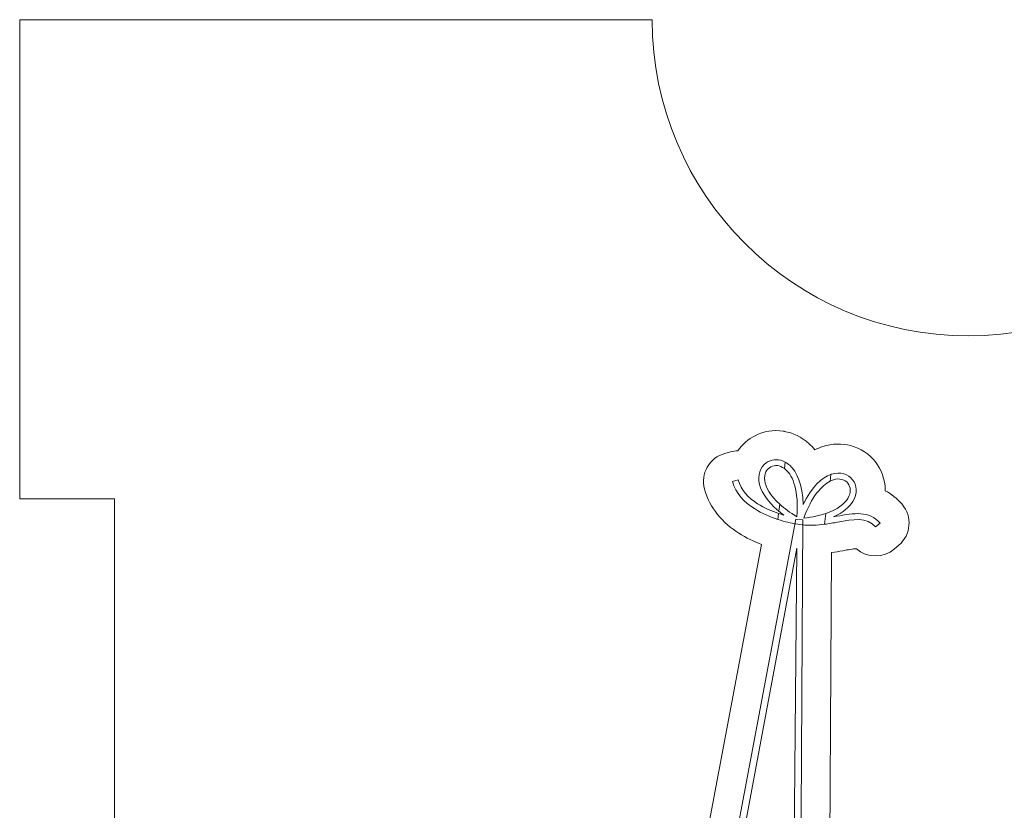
# Model space of a CAD drawing. Header units: millimetres. Extents: x -811 to 1340, y -192 to 870.
# Tile 162 of 256: x 608 to 639, y 137 to 162. Entities that reach past the tile are written whole.
import ezdxf

# ---------------------------------------------------------------- set-up
doc = ezdxf.new("R2010")
doc.units = ezdxf.units.MM
doc.header["$MEASUREMENT"] = 0
doc.layers.add('layer 1', color=7, linetype='Continuous')

msp = doc.modelspace()

# ---------------------------------------------------------------- linework, layer by layer
at = {"layer": 'layer 1', "color": 250, "lineweight": 9}
msp.add_open_spline([(667.8618, 127.1878), (667.8618, 127.1878), (667.8618, 112.0378), (667.8618, 112.0378), (667.8618, 112.0378), (667.8618, 112.0378), (647.8618, 112.0378), (647.8618, 112.0378), (647.8618, 112.0378), (647.8618, 112.0378), (647.8618, 115.0378), (647.8618, 115.0378), (647.8618, 115.0378), (647.8618, 115.0378), (627.8618, 115.0378), (627.8618, 115.0378), (627.8618, 115.0378), (627.8618, 115.0378), (627.8618, 112.0378), (627.8618, 112.0378), (627.8618, 112.0378), (627.8618, 112.0378), (607.8618, 112.0378), (607.8618, 112.0378), (607.8618, 112.0378), (607.8618, 112.0378), (607.8618, 127.1878), (607.8618, 127.1878), (607.8618, 127.1878), (607.8618, 127.1878), (610.8618, 127.1878), (610.8618, 127.1878), (610.8618, 127.1878), (610.8618, 127.1878), (610.8618, 146.8878), (610.8618, 146.8878), (610.8618, 146.8878), (610.8618, 146.8878), (607.8618, 146.8878), (607.8618, 146.8878), (607.8618, 146.8878), (607.8618, 146.8878), (607.8618, 162.0378), (607.8618, 162.0378), (607.8618, 162.0378), (607.8618, 162.0378), (627.8617, 162.0378), (627.8617, 162.0378), (627.8617, 162.0378), (627.8617, 156.5159), (632.3399, 152.0378), (637.8617, 152.0378), (637.8617, 152.0378), (643.3835, 152.0378), (647.8617, 156.5159), (647.8617, 162.0378), (647.8617, 162.0378), (647.8617, 162.0378), (667.8618, 162.0378), (667.8618, 162.0378), (667.8618, 162.0378), (667.8618, 162.0378), (667.8618, 146.8878), (667.8618, 146.8878), (667.8618, 146.8878), (667.8618, 146.8878), (664.8618, 146.8878), (664.8618, 146.8878), (664.8618, 146.8878), (664.8618, 146.8878), (664.8618, 127.1878), (664.8618, 127.1878), (664.8618, 127.1878), (664.8618, 127.1878), (667.8618, 127.1878), (667.8618, 127.1878)], degree=3, knots=[0, 0, 0, 0, 0.05, 0.05, 0.05, 0.05, 0.1, 0.1, 0.1, 0.1, 0.15, 0.15, 0.15, 0.15, 0.2, 0.2, 0.2, 0.2, 0.25, 0.25, 0.25, 0.25, 0.3, 0.3, 0.3, 0.3, 0.35, 0.35, 0.35, 0.35, 0.4, 0.4, 0.4, 0.4, 0.45, 0.45, 0.45, 0.45, 0.5, 0.5, 0.5, 0.5, 0.55, 0.55, 0.55, 0.55, 0.6, 0.6, 0.6, 0.6, 0.65, 0.65, 0.65, 0.65, 0.7, 0.7, 0.7, 0.7, 0.75, 0.75, 0.75, 0.75, 0.8, 0.8, 0.8, 0.8, 0.85, 0.85, 0.85, 0.85, 0.9, 0.9, 0.9, 0.9, 1, 1, 1, 1], dxfattribs=at)
at = {"layer": 'layer 1', "color": 114, "lineweight": 9}
for points, knots in [([(625.7544, 128.7375), (625.8631, 129.2846), (625.9616, 129.7813), (626.6736, 130.1505), (626.6736, 130.1505), (627.0183, 130.3292), (627.4871, 130.3432), (628.0105, 130.2445), (628.0105, 130.2445), (628.148, 130.2186), (628.2945, 130.1845), (628.447, 130.1439), (628.447, 130.1439), (628.447, 130.1439), (631.3176, 145.4465), (631.3176, 145.4465), (631.3176, 145.4465), (631.0847, 145.5362), (630.8386, 145.6525), (630.6037, 145.8025), (630.6037, 145.8025), (630.3573, 145.9599), (630.1252, 146.1542), (629.9317, 146.3938), (629.9317, 146.3938), (629.7466, 146.6231), (629.6013, 146.8884), (629.5166, 147.1951), (629.5166, 147.1951), (629.383, 147.6843), (629.6714, 148.1893), (630.1606, 148.3228), (630.1606, 148.3228), (630.1606, 148.3228), (630.3404, 148.3719), (630.3404, 148.3719), (630.3404, 148.3719), (630.4179, 148.393), (630.4958, 148.4036), (630.5725, 148.4045), (630.5725, 148.4045), (630.712, 148.6098), (630.8993, 148.7728), (631.1163, 148.884), (631.1163, 148.884), (631.386, 149.0221), (631.697, 149.0751), (632.0127, 149.0242), (632.0127, 149.0242), (632.0208, 149.023), (632.0291, 149.0217), (632.0372, 149.0202), (632.0372, 149.0202), (632.312, 148.9719), (632.5842, 148.8459), (632.8246, 148.6297), (632.8246, 148.6297), (632.8881, 148.5725), (632.9494, 148.5086), (633.0076, 148.4379), (633.0076, 148.4379), (633.0902, 148.4789), (633.1728, 148.5121), (633.2547, 148.5384), (633.2547, 148.5384), (633.5652, 148.638), (633.8665, 148.6405), (634.1368, 148.57), (634.1368, 148.57), (634.4588, 148.486), (634.7302, 148.3029), (634.9232, 148.0557), (634.9232, 148.0557), (635.1148, 147.8104), (635.2267, 147.5057), (635.2319, 147.1764), (635.2319, 147.1764), (635.2321, 147.1657), (635.2321, 147.1548), (635.232, 147.1439), (635.232, 147.1439), (635.4213, 147.0466), (635.5995, 146.9071), (635.7657, 146.7132), (635.7657, 146.7132), (636.0948, 146.3291), (636.0502, 145.7508), (635.666, 145.4217), (635.666, 145.4217), (635.666, 145.4217), (635.5248, 145.3008), (635.5248, 145.3008), (635.5248, 145.3008), (635.1729, 144.9994), (634.6582, 145.0116), (634.3212, 145.3111), (634.3212, 145.3111), (634.2183, 145.3068), (634.0578, 145.2775), (633.8864, 145.2465), (633.8864, 145.2465), (633.7737, 145.2259), (633.6577, 145.2049), (633.5355, 145.1862), (633.5355, 145.1862), (633.5355, 145.1862), (633.4645, 132.3738), (633.4645, 132.3738), (633.4645, 132.3738), (633.7053, 132.3853), (633.9347, 132.3874), (634.1427, 132.378), (634.1427, 132.378), (634.7266, 132.3518), (635.2245, 132.22), (635.533, 131.9426), (635.533, 131.9426), (636.1292, 131.4065), (636.0999, 130.9008), (636.0674, 130.344), (636.0674, 130.344), (636.0584, 130.1893), (636.0487, 130.0232), (636.0836, 129.9449), (636.0836, 129.9449), (636.1189, 129.8656), (636.3, 129.6912), (636.5434, 129.4891), (636.5434, 129.4891), (636.8376, 129.2449), (637.1791, 129.0163), (637.4644, 128.8847), (637.4644, 128.8847), (638.1642, 128.5618), (638.3978, 127.871), (638.3192, 127.2135), (638.3192, 127.2135), (638.2848, 126.926), (638.1851, 126.6383), (638.0378, 126.4012), (638.0378, 126.4012), (637.8533, 126.1043), (637.5859, 125.8676), (637.2538, 125.7541), (637.2538, 125.7541), (636.9822, 125.6612), (636.6984, 125.6471), (636.4182, 125.7409), (636.4182, 125.7409), (636.3796, 125.1384), (636.1705, 124.3994), (635.7528, 123.7703), (635.7528, 123.7703), (635.2621, 123.0313), (634.496, 122.4303), (633.3963, 122.3145), (633.3963, 122.3145), (633.2671, 122.301), (633.1344, 122.2944), (632.9984, 122.2955), (632.9984, 122.2955), (632.1238, 122.3025), (631.4323, 122.5377), (630.8961, 122.9748), (630.8961, 122.9748), (630.6338, 122.1249), (630.2756, 121.4361), (629.7929, 120.9386), (629.7929, 120.9386), (629.0173, 120.1392), (628.0127, 119.8467), (626.7018, 120.1759), (626.7018, 120.1759), (626.5701, 120.2091), (626.4431, 120.2488), (626.3214, 120.2944), (626.3214, 120.2944), (625.2863, 120.6828), (624.6959, 121.4571), (624.4066, 122.2957), (624.4066, 122.2957), (624.1605, 123.0096), (624.1438, 123.7774), (624.258, 124.3703), (624.258, 124.3703), (623.9631, 124.35), (623.692, 124.4349), (623.4524, 124.5931), (623.4524, 124.5931), (623.1595, 124.7865), (622.9601, 125.0826), (622.8562, 125.4165), (622.8562, 125.4165), (622.7733, 125.683), (622.7491, 125.9864), (622.7881, 126.2734), (622.7881, 126.2734), (622.8772, 126.9295), (623.277, 127.5394), (624.0356, 127.6762), (624.0356, 127.6762), (624.3446, 127.7318), (624.7328, 127.8673), (625.0788, 128.0297), (625.0788, 128.0297), (625.3653, 128.1641), (625.5843, 128.2873), (625.6384, 128.3553), (625.6384, 128.3553), (625.6919, 128.4223), (625.7242, 128.5855), (625.7544, 128.7375)], [0, 0, 0, 0, 0.0185185, 0.0185185, 0.0185185, 0.0185185, 0.037037, 0.037037, 0.037037, 0.037037, 0.0555556, 0.0555556, 0.0555556, 0.0555556, 0.0740741, 0.0740741, 0.0740741, 0.0740741, 0.0925926, 0.0925926, 0.0925926, 0.0925926, 0.1111111, 0.1111111, 0.1111111, 0.1111111, 0.1296296, 0.1296296, 0.1296296, 0.1296296, 0.1481481, 0.1481481, 0.1481481, 0.1481481, 0.1666667, 0.1666667, 0.1666667, 0.1666667, 0.1851852, 0.1851852, 0.1851852, 0.1851852, 0.2037037, 0.2037037, 0.2037037, 0.2037037, 0.2222222, 0.2222222, 0.2222222, 0.2222222, 0.2407407, 0.2407407, 0.2407407, 0.2407407, 0.2592593, 0.2592593, 0.2592593, 0.2592593, 0.2777778, 0.2777778, 0.2777778, 0.2777778, 0.2962963, 0.2962963, 0.2962963, 0.2962963, 0.3148148, 0.3148148, 0.3148148, 0.3148148, 0.3333333, 0.3333333, 0.3333333, 0.3333333, 0.3518519, 0.3518519, 0.3518519, 0.3518519, 0.3703704, 0.3703704, 0.3703704, 0.3703704, 0.3888889, 0.3888889, 0.3888889, 0.3888889, 0.4074074, 0.4074074, 0.4074074, 0.4074074, 0.4259259, 0.4259259, 0.4259259, 0.4259259, 0.4444444, 0.4444444, 0.4444444, 0.4444444, 0.462963, 0.462963, 0.462963, 0.462963, 0.4814815, 0.4814815, 0.4814815, 0.4814815, 0.5, 0.5, 0.5, 0.5, 0.5185185, 0.5185185, 0.5185185, 0.5185185, 0.537037, 0.537037, 0.537037, 0.537037, 0.5555556, 0.5555556, 0.5555556, 0.5555556, 0.5740741, 0.5740741, 0.5740741, 0.5740741, 0.5925926, 0.5925926, 0.5925926, 0.5925926, 0.6111111, 0.6111111, 0.6111111, 0.6111111, 0.6296296, 0.6296296, 0.6296296, 0.6296296, 0.6481481, 0.6481481, 0.6481481, 0.6481481, 0.6666667, 0.6666667, 0.6666667, 0.6666667, 0.6851852, 0.6851852, 0.6851852, 0.6851852, 0.7037037, 0.7037037, 0.7037037, 0.7037037, 0.7222222, 0.7222222, 0.7222222, 0.7222222, 0.7407407, 0.7407407, 0.7407407, 0.7407407, 0.7592593, 0.7592593, 0.7592593, 0.7592593, 0.7777778, 0.7777778, 0.7777778, 0.7777778, 0.7962963, 0.7962963, 0.7962963, 0.7962963, 0.8148148, 0.8148148, 0.8148148, 0.8148148, 0.8333333, 0.8333333, 0.8333333, 0.8333333, 0.8518519, 0.8518519, 0.8518519, 0.8518519, 0.8703704, 0.8703704, 0.8703704, 0.8703704, 0.8888889, 0.8888889, 0.8888889, 0.8888889, 0.9074074, 0.9074074, 0.9074074, 0.9074074, 0.9259259, 0.9259259, 0.9259259, 0.9259259, 0.9444444, 0.9444444, 0.9444444, 0.9444444, 0.962963, 0.962963, 0.962963, 0.962963, 1, 1, 1, 1]), ([(631.8712, 146.494), (631.8712, 146.494), (631.8712, 146.494), (631.8712, 146.494), (631.8712, 146.494), (631.8712, 146.494), (631.8992, 146.7138), (631.8992, 146.7138), (631.8992, 146.7138), (631.5864, 146.9952), (631.4486, 147.2564), (631.4229, 147.4685), (631.4229, 147.4685), (631.3976, 147.6768), (631.4859, 147.8325), (631.6183, 147.9003), (631.6183, 147.9003), (631.7389, 147.9622), (631.898, 147.9524), (632.0437, 147.8447), (632.0437, 147.8447), (632.0437, 147.8447), (632.0697, 148.0487), (632.0697, 148.0487), (632.0697, 148.0487), (631.8858, 148.1492), (631.69, 148.1464), (631.5335, 148.0663), (631.5335, 148.0663), (631.3354, 147.9647), (631.2022, 147.7405), (631.2377, 147.4465), (631.2377, 147.4465), (631.2705, 147.176), (631.4516, 146.8418), (631.8712, 146.494)], [0, 0, 0, 0, 0.1, 0.1, 0.1, 0.1, 0.2, 0.2, 0.2, 0.2, 0.3, 0.3, 0.3, 0.3, 0.4, 0.4, 0.4, 0.4, 0.5, 0.5, 0.5, 0.5, 0.6, 0.6, 0.6, 0.6, 0.7, 0.7, 0.7, 0.7, 0.8, 0.8, 0.8, 0.8, 1, 1, 1, 1]), ([(631.8623, 146.4242), (631.8623, 146.4242), (631.8623, 146.4242), (631.8623, 146.4242), (631.8623, 146.4242), (631.9189, 146.4051), (631.9741, 146.3879), (632.0271, 146.3725), (632.0271, 146.3725), (631.9718, 146.4131), (631.9199, 146.4537), (631.8712, 146.494), (631.8712, 146.494), (631.8712, 146.494), (631.8992, 146.7138), (631.8992, 146.7138), (631.8992, 146.7138), (632.0414, 146.5861), (632.2194, 146.4543), (632.4394, 146.321), (632.4394, 146.321), (632.4993, 147.1383), (632.3199, 147.5997), (632.0879, 147.8085), (632.0879, 147.8085), (632.0733, 147.8216), (632.0586, 147.8336), (632.0437, 147.8447), (632.0437, 147.8447), (632.0437, 147.8447), (632.0697, 148.0487), (632.0697, 148.0487), (632.0697, 148.0487), (632.1184, 148.0222), (632.1662, 147.9884), (632.2121, 147.9471), (632.2121, 147.9471), (632.4372, 147.7444), (632.621, 147.3498), (632.6357, 146.7028), (632.6357, 146.7028), (632.9111, 147.2747), (633.2314, 147.5598), (633.5136, 147.6588), (633.5136, 147.6588), (633.5136, 147.6588), (633.4864, 147.4454), (633.4864, 147.4454), (633.4864, 147.4454), (633.2146, 147.3078), (632.9089, 146.9569), (632.6558, 146.2741), (632.6558, 146.2741), (632.9333, 146.3066), (633.1648, 146.3586), (633.3558, 146.4236), (633.3558, 146.4236), (633.3558, 146.4236), (633.3123, 146.0831), (633.3123, 146.0831), (633.3123, 146.0831), (633.0856, 146.0523), (632.8479, 146.0363), (632.6018, 146.0622), (632.6018, 146.0622), (632.6018, 146.0622), (632.3962, 146.0931), (632.3962, 146.0931), (632.3962, 146.0931), (632.268, 146.1172), (632.0661, 146.1619), (631.8383, 146.2364), (631.8383, 146.2364), (631.8383, 146.2364), (631.8623, 146.4242), (631.8623, 146.4242)], [0, 0, 0, 0, 0.05, 0.05, 0.05, 0.05, 0.1, 0.1, 0.1, 0.1, 0.15, 0.15, 0.15, 0.15, 0.2, 0.2, 0.2, 0.2, 0.25, 0.25, 0.25, 0.25, 0.3, 0.3, 0.3, 0.3, 0.35, 0.35, 0.35, 0.35, 0.4, 0.4, 0.4, 0.4, 0.45, 0.45, 0.45, 0.45, 0.5, 0.5, 0.5, 0.5, 0.55, 0.55, 0.55, 0.55, 0.6, 0.6, 0.6, 0.6, 0.65, 0.65, 0.65, 0.65, 0.7, 0.7, 0.7, 0.7, 0.75, 0.75, 0.75, 0.75, 0.8, 0.8, 0.8, 0.8, 0.85, 0.85, 0.85, 0.85, 0.9, 0.9, 0.9, 0.9, 1, 1, 1, 1]), ([(633.5136, 147.6588), (633.5206, 147.6613), (633.5276, 147.6636), (633.5346, 147.6658), (633.5346, 147.6658), (633.8168, 147.7563), (634.062, 147.668), (634.1991, 147.4925), (634.1991, 147.4925), (634.3358, 147.3175), (634.3632, 147.0573), (634.21, 146.8037), (634.21, 146.8037), (634.1039, 146.6276), (633.9072, 146.4539), (633.594, 146.3176), (633.594, 146.3176), (633.594, 146.3176), (633.6898, 146.3348), (633.6898, 146.3348), (633.6898, 146.3348), (634.2467, 146.4361), (634.7226, 146.5225), (635.0701, 146.1173), (635.0701, 146.1173), (635.0701, 146.1173), (634.9289, 145.9965), (634.9289, 145.9965), (634.9289, 145.9965), (634.6513, 146.3201), (634.2237, 146.2423), (633.7229, 146.1513), (633.7229, 146.1513), (633.5906, 146.1271), (633.4535, 146.1023), (633.3123, 146.0831), (633.3123, 146.0831), (633.3123, 146.0831), (633.3558, 146.4236), (633.3558, 146.4236), (633.3558, 146.4236), (633.7256, 146.5493), (633.9441, 146.7237), (634.0505, 146.8998), (634.0505, 146.8998), (634.1593, 147.0804), (634.1441, 147.2605), (634.0521, 147.3783), (634.0521, 147.3783), (633.9606, 147.4956), (633.791, 147.5529), (633.5913, 147.4889), (633.5913, 147.4889), (633.557, 147.4779), (633.522, 147.4635), (633.4864, 147.4454), (633.4864, 147.4454), (633.4864, 147.4454), (633.5136, 147.6588), (633.5136, 147.6588)], [0, 0, 0, 0, 0.0625, 0.0625, 0.0625, 0.0625, 0.125, 0.125, 0.125, 0.125, 0.1875, 0.1875, 0.1875, 0.1875, 0.25, 0.25, 0.25, 0.25, 0.3125, 0.3125, 0.3125, 0.3125, 0.375, 0.375, 0.375, 0.375, 0.4375, 0.4375, 0.4375, 0.4375, 0.5, 0.5, 0.5, 0.5, 0.5625, 0.5625, 0.5625, 0.5625, 0.625, 0.625, 0.625, 0.625, 0.6875, 0.6875, 0.6875, 0.6875, 0.75, 0.75, 0.75, 0.75, 0.8125, 0.8125, 0.8125, 0.8125, 0.875, 0.875, 0.875, 0.875, 1, 1, 1, 1]), ([(630.5823, 147.486), (630.5823, 147.486), (630.5823, 147.486), (630.5823, 147.486), (630.5823, 147.486), (630.6726, 147.1591), (630.9143, 146.9143), (631.1976, 146.7333), (631.1976, 146.7333), (631.4108, 146.5971), (631.6471, 146.4967), (631.8623, 146.4242), (631.8623, 146.4242), (631.8623, 146.4242), (631.8383, 146.2364), (631.8383, 146.2364), (631.8383, 146.2364), (631.6011, 146.3139), (631.3361, 146.4238), (631.0973, 146.5763), (631.0973, 146.5763), (630.7794, 146.7794), (630.5072, 147.0582), (630.4024, 147.437), (630.4024, 147.437), (630.4024, 147.437), (630.5823, 147.486), (630.5823, 147.486)], [0, 0, 0, 0, 0.125, 0.125, 0.125, 0.125, 0.25, 0.25, 0.25, 0.25, 0.375, 0.375, 0.375, 0.375, 0.5, 0.5, 0.5, 0.5, 0.625, 0.625, 0.625, 0.625, 0.75, 0.75, 0.75, 0.75, 1, 1, 1, 1]), ([(629.1421, 128.8711), (629.1421, 128.8711), (632.4001, 146.2397), (632.4001, 146.2397), (632.4001, 146.2397), (632.4001, 146.2397), (632.6217, 146.222), (632.6217, 146.222), (632.6217, 146.222), (632.6217, 146.222), (632.5394, 131.3625), (632.5394, 131.3625), (632.5394, 131.3625), (632.5394, 131.3625), (632.3155, 131.3522), (632.3155, 131.3522), (632.3155, 131.3522), (632.3155, 131.3522), (632.4392, 145.3281), (632.4392, 145.3281), (632.4392, 145.3281), (632.4392, 145.3281), (629.3614, 128.8254), (629.3614, 128.8254), (629.3614, 128.8254), (629.3614, 128.8254), (629.1421, 128.8711), (629.1421, 128.8711)], [0, 0, 0, 0, 0.125, 0.125, 0.125, 0.125, 0.25, 0.25, 0.25, 0.25, 0.375, 0.375, 0.375, 0.375, 0.5, 0.5, 0.5, 0.5, 0.625, 0.625, 0.625, 0.625, 0.75, 0.75, 0.75, 0.75, 1, 1, 1, 1])]:
    msp.add_open_spline(points, degree=3, knots=knots, dxfattribs=at)

doc.saveas('drawing.dxf')
